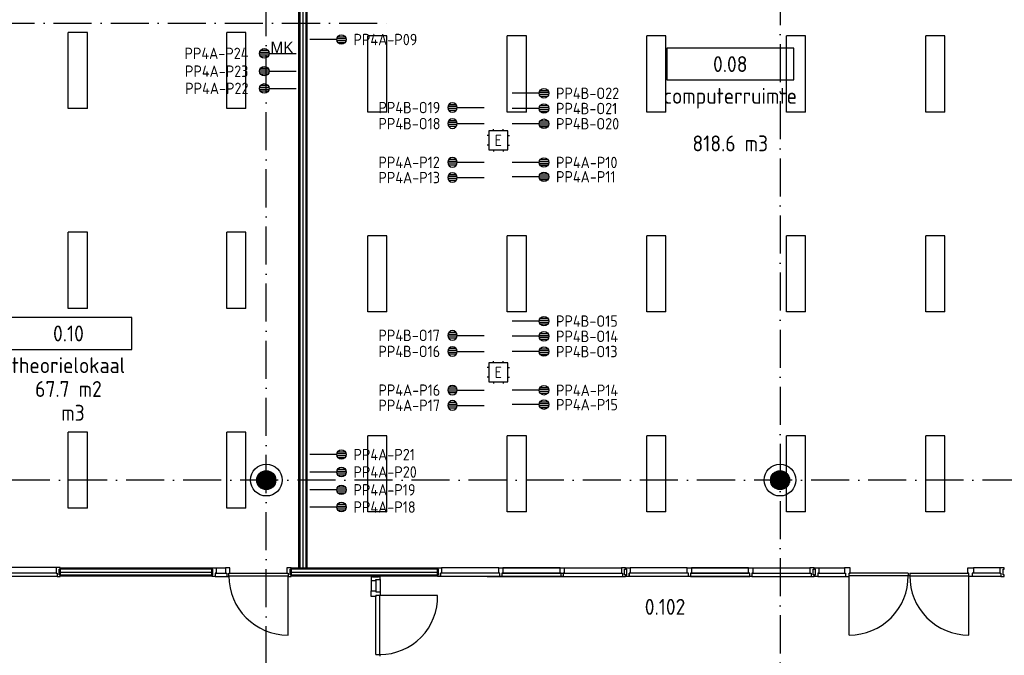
# Model space of a CAD drawing. Header units: millimetres. Extents: x 90707 to 450385, y -1262 to 949019.
# Tile 46 of 60: x 193658 to 209182, y 55048 to 65064. Entities that reach past the tile are written whole.
import ezdxf
from ezdxf.enums import TextEntityAlignment as Align

# ---------------------------------------------------------------- set-up
doc = ezdxf.new("R2010")
doc.units = ezdxf.units.MM
doc.header["$LTSCALE"] = 100
doc.linetypes.add('DASHDOT', pattern=[9, 6, -1.5, 0, -1.5])
doc.layers.get('0').update_dxf_attribs({"linetype": 'CONTINUOUS'})
for name, color, linetype in [('AL$7----_STRAMIEN', 1, 'DASHDOT'), ('AL$8----_HULPKOLOM', 2, 'CONTINUOUS'), ('AL22----_BINNENWAND', 7, 'CONTINUOUS'), ('AL28----_KONSTRUKTIE', 3, 'CONTINUOUS'), ('AL32----_BINNENKOZ', 7, 'CONTINUOUS'), ('AL32----_DRAAIRICHTING', 1, 'CONTINUOUS'), ('ALL-----_REFLIJNEN', 8, 'CONTINUOUS'), ('ALXAA---_GEWBETON', 12, 'CONTINUOUS'), ('ARMATUUR', 8, 'CONTINUOUS'), ('BOUW', 8, 'CONTINUOUS'), ('EB6441--_ATTRIB', 2, 'CONTINUOUS'), ('EB6721--_ATTRIB', 2, 'CONTINUOUS'), ('EL6441--_DATACOM', 3, 'CONTINUOUS'), ('EL6721--_GEB-BEH-AUTO', 3, 'CONTINUOUS'), ('GEBOUWLABEL', 4, 'CONTINUOUS'), ('INHOUD', 7, 'CONTINUOUS'), ('OMSCHRIJVING', 7, 'CONTINUOUS'), ('OPPERVLAK', 7, 'CONTINUOUS'), ('VOLGNUMMER', 7, 'CONTINUOUS')]:
    doc.layers.add(name, color=color, linetype=linetype)
doc.styles.add('1_8', font='ISO', dxfattribs={"height": 1.8})
doc.styles.add('BURO-018', font='BUROFONT.shx', dxfattribs={"height": 180})
doc.styles.get("Standard").update_dxf_attribs({"font": 'iso.shx'})

# ---------------------------------------------------------------- blocks, each defined once
blk = doc.blocks.new('ES4X2')
for p, q in [((-0.45, 1.4), (-0.45, 2.6)), ((-0.15, 1.27), (-0.15, 2.73)), ((0.15, 1.27), (0.15, 2.73)), ((0.45, 1.4), (0.45, 2.6)), ((0, 1.25), (0, -3))]:
    blk.add_line(p, q)
blk.add_circle((0, 2), 0.75)
at = {"style": '1_8', "flags": 8}
for tag, p in [('NUMMER', (1.25, 3.5)), ('CODE', (-1.25, 3.5))]:
    blk.add_attdef(tag, text='', height=1.8, rotation=90, dxfattribs=at).set_placement(p, align=Align.MIDDLE_LEFT)
blk.add_attdef('M_CODE', text='', height=1.8, dxfattribs=at).set_placement((0, 0), align=Align.MIDDLE_CENTER)
blk = doc.blocks.new('ES1116A2')
for p, q in [((-0.75, 1.5), (-0.75, 1.75)), ((0.75, 1.5), (0.75, 1.75)), ((-1.5, 0.75), (-1.75, 0.75)), ((1.5, 0.75), (1.75, 0.75)), ((-1.5, -0.75), (-1.75, -0.75)), ((-0.75, -1.5), (-0.75, -1.75)), ((0.75, -1.5), (0.75, -1.75)), ((1.5, -0.75), (1.75, -0.75))]:
    blk.add_line(p, q)
blk.add_lwpolyline([(-1.5, -1.5), (1.5, -1.5), (1.5, 1.5), (-1.5, 1.5)], close=True)
at = {"style": '1_8'}
for tag, flags, p in [('VERMOGEN', 9, (-2.5, 3.5)), ('GROEP', 8, (0, 3.5)), ('SCHAK', 8, (2.5, 3.5)), ('KAST', 9, (7, 3.5)), ('DOEL', 8, (-2.5, 0))]:
    blk.add_attdef(tag, text='', height=1.8, rotation=90, dxfattribs=dict(at, flags=flags)).set_placement(p, align=Align.MIDDLE_LEFT)
at = {"style": '1_8', "flags": 8}
blk.add_attdef('TAL', text='', height=1.8, rotation=90, dxfattribs=at).set_placement((2.5, 3.5), align=Align.MIDDLE_CENTER)
for tag, p in [('NUMMER', (0, 3)), ('CODE', (0, 0))]:
    blk.add_attdef(tag, text='', height=1.8, dxfattribs=at).set_placement(p, align=Align.MIDDLE)
at = {"style": '1_8', "flags": 9}
blk.add_attdef('M_CODE', text='', height=1.8, dxfattribs=at).set_placement((0, 0), align=Align.MIDDLE_CENTER)
blk = doc.blocks.new('GEBOUWLABEL')
at = {"layer": 'VOLGNUMMER'}
blk.add_lwpolyline([(-4, -1), (4, -1), (4, 1), (-4, 1)], close=True, dxfattribs=at)
at = {"color": 0, "linetype": 'ByBlock', "flags": 1}
for tag, p in [('OPPERVLAKTESOORT', (0.5, 8)), ('TERREIN', (0.5, 6.5)), ('GEBOUW', (0.5, 5)), ('GEBRUIKSFUNCTIE', (0.5, 3.5)), ('BOUWLAAG', (0.5, 2)), ('HOOGTE', (0, -6.5)), ('RUIMTEFUNCTIE', (0, -8))]:
    blk.add_attdef(tag, text='', height=1, dxfattribs=at).set_placement(p, align=Align.MIDDLE_CENTER)
at = {"layer": 'INHOUD', "color": 0, "linetype": 'ByBlock'}
blk.add_attdef('INHOUD', text='', height=1, dxfattribs=at).set_placement((0, -5), align=Align.MIDDLE_CENTER)
at = {"layer": 'OMSCHRIJVING', "color": 0, "linetype": 'ByBlock'}
blk.add_attdef('OMSCHRIJVING', text='', height=1, dxfattribs=at).set_placement((0, -2), align=Align.MIDDLE_CENTER)
at = {"layer": 'OPPERVLAK', "color": 0, "linetype": 'ByBlock'}
blk.add_attdef('OPPERVLAK', text='', height=1, dxfattribs=at).set_placement((0, -3.5), align=Align.MIDDLE_CENTER)
at = {"layer": 'VOLGNUMMER', "color": 0, "linetype": 'ByBlock'}
blk.add_attdef('VOLGNUMMER', text='', height=1, dxfattribs=at).set_placement((0, 0), align=Align.MIDDLE_CENTER)
blk = doc.blocks.new('A$Cca306792')
at = {"layer": 'ALXAA---_GEWBETON'}
h = blk.add_hatch(dxfattribs=at)
h.set_pattern_fill('GEWPBET', color=8, scale=100, angle=90, style=0)
h.set_pattern_definition([(90, (106428.322, 59069.537), (-20, 1e-15), [])])
edge = h.paths.add_edge_path()
edge.add_arc((106428, 59070), 150, 0, 360)
at = {"layer": 'AL$7----_STRAMIEN'}
blk.add_line((80572, 66270), (108418, 66270), dxfattribs=at)
at = {"layer": 'AL$7----_STRAMIEN', "color": 1}
for points in [[(106428, 39965), (106428, 78659)], [(114528, 66841), (114528, 39965)], [(146222, 59070), (2867, 59070)]]:
    blk.add_lwpolyline(points, dxfattribs=at)
at = {"layer": 'AL$8----_HULPKOLOM', "color": 8}
for centre in [(106428, 59070), (114528, 59070)]:
    blk.add_circle(centre, 250, dxfattribs=at)
at = {"layer": 'AL22----_BINNENWAND', "color": 8}
for p, q in [((106943, 57685), (106943, 67081)), ((107068, 67081), (107068, 57685)), ((107068, 57685), (106943, 57685))]:
    blk.add_line(p, q, dxfattribs=at)
at = {"layer": 'AL22----_BINNENWAND', "color": 8, "linetype": 'Continuous'}
for p, q in [((106958, 67081), (106958, 57685)), ((107053, 67081), (107053, 57685)), ((115138, 57690), (115545, 57690)), ((115138, 57605), (115545, 57605)), ((116548, 57602), (116548, 57562)), ((116573, 57602), (116573, 57562)), ((117994, 57690), (117576, 57690)), ((117994, 57602), (117576, 57602)), ((115121, 57551), (115562, 57551)), ((116573, 57562), (116548, 57562)), ((118011, 57551), (117559, 57551))]:
    blk.add_line(p, q, dxfattribs=at)
at = {"layer": 'AL22----_BINNENWAND', "color": 8}
for points in [[(103181, 57560), (105570, 57560), (105570, 57685), (103181, 57685)], [(106821, 57560), (109125, 57560), (109125, 57685), (106821, 57685)]]:
    blk.add_lwpolyline(points, close=True, dxfattribs=at)
at = {"layer": 'AL22----_BINNENWAND', "color": 8, "linetype": 'Continuous'}
for points in [[(103181, 57670), (105570, 57670)], [(106821, 57670), (109125, 57670)], [(115066, 57551), (115066, 57576), (115050, 57576), (115050, 57668), (115066, 57668), (115066, 57690), (114999, 57690), (114999, 57602), (115016, 57602), (115016, 57551), (115066, 57551)], [(115071, 57551), (115071, 57576), (115087, 57576), (115087, 57668), (115071, 57668), (115071, 57690), (115138, 57690), (115138, 57602), (115121, 57602), (115121, 57551), (115071, 57551)], [(115562, 57551), (115618, 57551), (115618, 57602), (115635, 57602), (115635, 57690), (115545, 57690), (115545, 57605), (115562, 57605), (115562, 57551), (115618, 57551)], [(116548, 57602), (115618, 57602)], [(116573, 57602), (117503, 57602)], [(117559, 57551), (117503, 57551), (117503, 57602), (117486, 57602), (117486, 57690), (117576, 57690), (117576, 57602), (117559, 57602), (117559, 57551), (117503, 57551)], [(118061, 57551), (118061, 57576), (118045, 57576), (118045, 57668), (118061, 57668), (118061, 57690), (117994, 57690), (117994, 57602), (118011, 57602), (118011, 57551), (118061, 57551)], [(103181, 57575), (105570, 57575)], [(106821, 57575), (109125, 57575)], [(115618, 56628), (115618, 57562)], [(116548, 57562), (115618, 57562)], [(116573, 57562), (117503, 57562)], [(117503, 56628), (117503, 57562)]]:
    blk.add_lwpolyline(points, dxfattribs=at)
for centre, start, end in [((115618, 57559), 270.0361, 0.2098), ((117504, 57559), 179.7902, 269.9639)]:
    blk.add_arc(centre, 931, start, end, dxfattribs=at)
at = {"layer": 'AL28----_KONSTRUKTIE', "color": 8}
for centre in [(106428, 59070), (114528, 59070)]:
    blk.add_circle(centre, 150, dxfattribs=at)
at = {"layer": 'AL32----_BINNENKOZ', "color": 8}
for p, q in [((109175, 57551), (109175, 57602)), ((110899, 57604), (111294, 57604)), ((112148, 57551), (112148, 57602)), ((113525, 57604), (113920, 57604)), ((108083, 57488), (108083, 57325)), ((108155, 57488), (108155, 57325)), ((108222, 57505), (108222, 57308)), ((109912, 57553), (110341, 57553)), ((110882, 57553), (111311, 57553)), ((113508, 57553), (113937, 57553)), ((108155, 56322), (108220, 56322)), ((108220, 56322), (108220, 56297))]:
    blk.add_line(p, q, dxfattribs=at)
for points in [[(103114, 57692), (102098, 57692)], [(103114, 57604), (102098, 57604)], [(103181, 57553), (103181, 57578), (103165, 57578), (103165, 57667), (103181, 57667), (103181, 57692), (103114, 57692), (103114, 57604), (103131, 57604), (103131, 57553), (103181, 57553)], [(105570, 57551), (105570, 57576), (105586, 57576), (105586, 57668), (105570, 57668), (105570, 57690), (105637, 57690), (105637, 57602), (105620, 57602), (105620, 57551), (105570, 57551)], [(105637, 57690), (105787, 57690)], [(105637, 57602), (105787, 57602)], [(105804, 57551), (105837, 57551), (105837, 57602), (105854, 57602), (105854, 57690), (105787, 57690), (105787, 57602), (105804, 57602), (105804, 57551), (105837, 57551)], [(105837, 57602), (106771, 57602)], [(106821, 57551), (106821, 57576), (106805, 57576), (106805, 57668), (106821, 57668), (106821, 57690), (106754, 57690), (106754, 57602), (106771, 57602), (106771, 57551), (106821, 57551)], [(109125, 57551), (109125, 57576), (109141, 57576), (109141, 57668), (109125, 57668), (109125, 57690), (109192, 57690), (109192, 57602), (109175, 57602), (109175, 57551), (109125, 57551)], [(110092, 57690), (109192, 57690)], [(110092, 57602), (109192, 57602)], [(110109, 57551), (110109, 57602), (110092, 57602), (110092, 57690), (110159, 57690), (110159, 57602), (110142, 57602), (110142, 57551), (110109, 57551)], [(110159, 57690), (111059, 57690)], [(111059, 57690), (110159, 57690)], [(110159, 57690), (111059, 57690)], [(111059, 57690), (110159, 57690)], [(110159, 57602), (111059, 57602)], [(111059, 57602), (110159, 57602)], [(111076, 57551), (111076, 57602), (111059, 57602), (111059, 57690), (111126, 57690), (111126, 57602), (111109, 57602), (111109, 57551), (111076, 57551)], [(111126, 57690), (112026, 57690)], [(111126, 57690), (112026, 57690)], [(111126, 57602), (112026, 57602)], [(112093, 57551), (112093, 57576), (112077, 57576), (112077, 57668), (112093, 57668), (112093, 57690), (112026, 57690), (112026, 57602), (112043, 57602), (112043, 57551), (112093, 57551)], [(112098, 57551), (112098, 57576), (112114, 57576), (112114, 57668), (112098, 57668), (112098, 57690), (112165, 57690), (112165, 57602), (112148, 57602), (112148, 57551), (112098, 57551)], [(113065, 57690), (112165, 57690)], [(113065, 57602), (112165, 57602)], [(113082, 57551), (113082, 57602), (113065, 57602), (113065, 57690), (113132, 57690), (113132, 57602), (113115, 57602), (113115, 57551), (113082, 57551)], [(113132, 57690), (114032, 57690)], [(114032, 57690), (113132, 57690)], [(113132, 57690), (114032, 57690)], [(114032, 57690), (113132, 57690)], [(113132, 57602), (114032, 57602)], [(114032, 57602), (113132, 57602)], [(114049, 57551), (114049, 57602), (114032, 57602), (114032, 57690), (114099, 57690), (114099, 57602), (114082, 57602), (114082, 57551), (114049, 57551)], [(114099, 57690), (114999, 57690)], [(114099, 57690), (114999, 57690)], [(114099, 57602), (114999, 57602)], [(103131, 57553), (102081, 57553)], [(105620, 57551), (105804, 57551)], [(105837, 57562), (106771, 57562)], [(108222, 57555), (108197, 57555), (108197, 57539), (108105, 57539), (108105, 57555), (108083, 57555), (108083, 57488), (108155, 57488), (108155, 57505), (108222, 57505), (108222, 57555)], [(110109, 57551), (109175, 57551)], [(110142, 57551), (111076, 57551)], [(111076, 57551), (110142, 57551)], [(111109, 57551), (112043, 57551)], [(113082, 57551), (112148, 57551)], [(113115, 57551), (114049, 57551)], [(114049, 57551), (113115, 57551)], [(114082, 57551), (115016, 57551)], [(108222, 57308), (108222, 57252), (108155, 57252), (108155, 57235), (108083, 57235), (108083, 57325), (108155, 57325), (108155, 57308), (108222, 57308), (108222, 57252)], [(108155, 56322), (108155, 57252)], [(108220, 56322), (108220, 57252)]]:
    blk.add_lwpolyline(points, dxfattribs=at)
at = {"layer": 'AL32----_DRAAIRICHTING', "color": 8}
for points in [[(106771, 56628), (106771, 57562)], [(109129, 57252), (108220, 57252)]]:
    blk.add_lwpolyline(points, dxfattribs=at)
for centre, radius, start, end in [((106771, 57562), 934, 180, 270), ((108220, 57232), 910, 270.0195, 1.289)]:
    blk.add_arc(centre, radius, start, end, dxfattribs=at)
at = {"layer": 'ALL-----_REFLIJNEN', "color": 8, "linetype": 'Continuous'}
blk.add_line((107006, 67081), (107006, 57685), dxfattribs=at)
for points in [[(103181, 57622), (105570, 57622)], [(106821, 57622), (109125, 57622)]]:
    blk.add_lwpolyline(points, dxfattribs=at)
at = {"layer": 'ALXAA---_GEWBETON', "color": 8}
for p, q in [((114408, 58980), (114408, 59160)), ((114428, 58958), (114428, 59181)), ((114448, 58943), (114448, 59196)), ((114468, 58932), (114468, 59207)), ((114488, 58925), (114488, 59214)), ((114508, 58921), (114508, 59218)), ((114528, 58920), (114528, 59220)), ((114548, 58921), (114548, 59218)), ((114568, 58925), (114568, 59214)), ((114588, 58932), (114588, 59207)), ((114608, 58943), (114608, 59196)), ((114628, 58958), (114628, 59181)), ((114648, 58980), (114648, 59160)), ((114388, 59016), (114388, 59123)), ((114668, 59016), (114668, 59123))]:
    blk.add_line(p, q, dxfattribs=at)
at = {"layer": 'ARMATUUR', "color": 8}
for points in [[(103307, 64926), (103307, 66126)], [(103607, 66126), (103307, 66126)], [(103607, 64926), (103607, 66126)], [(105807, 64926), (105807, 66126)], [(106107, 66126), (105807, 66126)], [(106107, 64926), (106107, 66126)], [(108328, 66070), (108028, 66070)], [(108028, 64870), (108028, 66070)], [(108328, 64870), (108328, 66070)], [(110528, 66070), (110228, 66070)], [(110228, 64870), (110228, 66070)], [(110528, 64870), (110528, 66070)], [(112728, 66070), (112428, 66070)], [(112428, 64870), (112428, 66070)], [(112728, 64870), (112728, 66070)], [(114928, 66070), (114628, 66070)], [(114628, 64870), (114628, 66070)], [(114928, 64870), (114928, 66070)], [(117128, 66070), (116828, 66070)], [(116828, 64870), (116828, 66070)], [(117128, 64870), (117128, 66070)], [(103607, 64926), (103307, 64926)], [(106107, 64926), (105807, 64926)], [(108328, 64870), (108028, 64870)], [(110528, 64870), (110228, 64870)], [(112728, 64870), (112428, 64870)], [(114928, 64870), (114628, 64870)], [(117128, 64870), (116828, 64870)], [(103307, 61776), (103307, 62976)], [(103607, 62976), (103307, 62976)], [(103607, 61776), (103607, 62976)], [(106107, 62976), (105807, 62976)], [(105807, 61776), (105807, 62976)], [(106107, 61776), (106107, 62976)], [(108328, 62920), (108028, 62920)], [(108028, 61720), (108028, 62920)], [(108328, 61720), (108328, 62920)], [(110528, 62920), (110228, 62920)], [(110228, 61720), (110228, 62920)], [(110528, 61720), (110528, 62920)], [(112728, 62920), (112428, 62920)], [(112428, 61720), (112428, 62920)], [(112728, 61720), (112728, 62920)], [(114928, 62920), (114628, 62920)], [(114628, 61720), (114628, 62920)], [(114928, 61720), (114928, 62920)], [(117128, 62920), (116828, 62920)], [(116828, 61720), (116828, 62920)], [(117128, 61720), (117128, 62920)], [(103607, 61776), (103307, 61776)], [(106107, 61776), (105807, 61776)], [(108328, 61720), (108028, 61720)], [(110528, 61720), (110228, 61720)], [(112728, 61720), (112428, 61720)], [(114928, 61720), (114628, 61720)], [(117128, 61720), (116828, 61720)], [(103607, 59826), (103307, 59826)], [(103307, 58626), (103307, 59826)], [(103607, 58626), (103607, 59826)], [(105807, 58626), (105807, 59826)], [(106107, 59826), (105807, 59826)], [(106107, 58626), (106107, 59826)], [(108328, 59770), (108028, 59770)], [(108028, 58570), (108028, 59770)], [(108328, 58570), (108328, 59770)], [(110528, 59770), (110228, 59770)], [(110228, 58570), (110228, 59770)], [(110528, 58570), (110528, 59770)], [(112728, 59770), (112428, 59770)], [(112428, 58570), (112428, 59770)], [(112728, 58570), (112728, 59770)], [(114928, 59770), (114628, 59770)], [(114628, 58570), (114628, 59770)], [(114928, 58570), (114928, 59770)], [(117128, 59770), (116828, 59770)], [(116828, 58570), (116828, 59770)], [(117128, 58570), (117128, 59770)], [(103607, 58626), (103307, 58626)], [(106107, 58626), (105807, 58626)], [(108328, 58570), (108028, 58570)], [(110528, 58570), (110228, 58570)], [(112728, 58570), (112428, 58570)], [(114928, 58570), (114628, 58570)], [(117128, 58570), (116828, 58570)]]:
    blk.add_lwpolyline(points, dxfattribs=at)
at = {"layer": 'GEBOUWLABEL', "color": 8, "xscale": 250, "yscale": 250, "zscale": 250}
for p, values in [((113743, 65626), {'VOLGNUMMER': '0.08', 'OMSCHRIJVING': 'computerruimte', 'INHOUD': '818.6 m3'}), ((103309, 61381), {'VOLGNUMMER': '0.10', 'OMSCHRIJVING': 'theorielokaal', 'OPPERVLAK': '67.7 m2', 'INHOUD': ' m3'})]:
    blk.add_blockref('GEBOUWLABEL', p, dxfattribs=at).add_auto_attribs(values)
at = {"layer": 'BOUW', "color": 1, "style": 'BURO-018'}
blk.add_text('MK', height=180, dxfattribs=at).set_placement((106495, 65798))
at = {"layer": 'VOLGNUMMER', "color": 252, "linetype": 'ByBlock'}
for tag, p in [('0.28', (16187, 74214)), ('0.17', (62961, 72994)), ('0.16', (78893, 73105)), ('0.29', (35887, 72529)), ('0.18', (53124, 64542)), ('0.701', (85482, 63517)), ('0.30', (29366, 63128)), ('0.32', (36092, 63166)), ('0.12', (90689, 63024)), ('0.29A', (33165, 62745)), ('0.27', (17657, 61363)), ('0.30', (38191, 61494)), ('0.19', (61479, 61433)), ('0.14', (89762, 60088)), ('0.33', (45869, 59450)), ('0.15', (73454, 57402)), ('0.25', (28058, 57013)), ('0.801', (112714, 57073)), ('0.18A', (61029, 56759)), ('0.26A', (36299, 54851)), ('0.20', (60895, 53506)), ('0.800', (90980, 50804)), ('0.25A', (73288, 48435)), ('0.21', (58702, 48178)), ('0.300', (94483, 48257)), ('0.24', (35041, 47783)), ('0.102', (87631, 47613)), ('0.203', (95795, 46197)), ('0.26', (18559, 46119)), ('0.802', (68387, 42721)), ('0.204', (95497, 42149)), ('0.07B', (66790, 38909)), ('0.702', (95327, 36513))]:
    blk.add_attdef(tag, text='', height=250, dxfattribs=at).set_placement(p, align=Align.MIDDLE_CENTER)
at = {"layer": 'VOLGNUMMER', "color": 8, "linetype": 'ByBlock'}
blk.add_attdef('0.600', text='', height=250, dxfattribs=at).set_placement((96800, 48300), align=Align.MIDDLE_CENTER)

msp = doc.modelspace()

# ---------------------------------------------------------------- block references
at = {"layer": 'EL6441--_DATACOM'}
ref = msp.add_blockref('A$Cca306792', (91118, -1262), dxfattribs=at)
ref.add_attrib('0.801', '0.102', dxfattribs={"layer": 'VOLGNUMMER', "color": 252, "linetype": 'ByBlock', "height": 250}).set_placement((203833, 55811), align=Align.MIDDLE_CENTER)
ref = msp.add_blockref('ES4X2', (198531, 64751), dxfattribs=dict(at, xscale=100, yscale=100, zscale=100, rotation=270))
ref.add_attrib('CODE', 'PP4A-P09', dxfattribs={"layer": 'EB6441--_ATTRIB', "color": 1, "height": 180, "style": '1_8', "flags": 8}).set_placement((198921, 64751), align=Align.MIDDLE_LEFT)
ref = msp.add_blockref('ES4X2', (197715, 64533), dxfattribs=dict(at, xscale=100, yscale=100, zscale=100, rotation=90))
ref.add_attrib('CODE', 'PP4A-P24', dxfattribs={"layer": 'EB6441--_ATTRIB', "color": 1, "height": 180, "style": '1_8', "flags": 8}).set_placement((197265, 64533), align=Align.MIDDLE_RIGHT)
ref = msp.add_blockref('ES4X2', (197715, 64252), dxfattribs=dict(at, xscale=100, yscale=100, zscale=100, rotation=90))
ref.add_attrib('CODE', 'PP4A-P23', dxfattribs={"layer": 'EB6441--_ATTRIB', "color": 1, "height": 180, "style": '1_8', "flags": 8}).set_placement((197265, 64252), align=Align.MIDDLE_RIGHT)
ref = msp.add_blockref('ES4X2', (197715, 63981), dxfattribs=dict(at, xscale=100, yscale=100, zscale=100, rotation=90))
ref.add_attrib('CODE', 'PP4A-P22', dxfattribs={"layer": 'EB6441--_ATTRIB', "color": 1, "height": 180, "style": '1_8', "flags": 8}).set_placement((197265, 63981), align=Align.MIDDLE_RIGHT)
ref = msp.add_blockref('ES4X2', (201724, 63904), dxfattribs=dict(at, xscale=100, yscale=100, zscale=100, rotation=270))
ref.add_attrib('CODE', 'PP4B-O22', dxfattribs={"layer": 'EB6441--_ATTRIB', "color": 1, "height": 180, "style": '1_8', "flags": 8}).set_placement((202114, 63904), align=Align.MIDDLE_LEFT)
ref = msp.add_blockref('ES4X2', (200681, 63679), dxfattribs=dict(at, xscale=-100, yscale=100, zscale=100, rotation=90))
ref.add_attrib('CODE', 'PP4B-O19', dxfattribs={"layer": 'EB6441--_ATTRIB', "color": 1, "height": 180, "style": '1_8', "flags": 8}).set_placement((199314, 63679), align=Align.MIDDLE_LEFT)
ref = msp.add_blockref('ES4X2', (201724, 63664), dxfattribs=dict(at, xscale=100, yscale=100, zscale=100, rotation=270))
ref.add_attrib('CODE', 'PP4B-O21', dxfattribs={"layer": 'EB6441--_ATTRIB', "color": 1, "height": 180, "style": '1_8', "flags": 8}).set_placement((202114, 63664), align=Align.MIDDLE_LEFT)
ref = msp.add_blockref('ES4X2', (200681, 63426), dxfattribs=dict(at, xscale=-100, yscale=100, zscale=100, rotation=90))
ref.add_attrib('CODE', 'PP4B-O18', dxfattribs={"layer": 'EB6441--_ATTRIB', "color": 1, "height": 180, "style": '1_8', "flags": 8}).set_placement((199314, 63426), align=Align.MIDDLE_LEFT)
ref = msp.add_blockref('ES4X2', (201724, 63424), dxfattribs=dict(at, xscale=100, yscale=100, zscale=100, rotation=270))
ref.add_attrib('CODE', 'PP4B-O20', dxfattribs={"layer": 'EB6441--_ATTRIB', "color": 1, "height": 180, "style": '1_8', "flags": 8}).set_placement((202114, 63424), align=Align.MIDDLE_LEFT)
ref = msp.add_blockref('ES4X2', (200681, 62816), dxfattribs=dict(at, xscale=-100, yscale=100, zscale=100, rotation=90))
ref.add_attrib('CODE', 'PP4A-P12', dxfattribs={"layer": 'EB6441--_ATTRIB', "color": 1, "height": 180, "style": '1_8', "flags": 8}).set_placement((199314, 62816), align=Align.MIDDLE_LEFT)
ref = msp.add_blockref('ES4X2', (201724, 62814), dxfattribs=dict(at, xscale=100, yscale=100, zscale=100, rotation=270))
ref.add_attrib('CODE', 'PP4A-P10', dxfattribs={"layer": 'EB6441--_ATTRIB', "color": 1, "height": 180, "style": '1_8', "flags": 8}).set_placement((202114, 62814), align=Align.MIDDLE_LEFT)
ref = msp.add_blockref('ES4X2', (200681, 62576), dxfattribs=dict(at, xscale=-100, yscale=100, zscale=100, rotation=90))
ref.add_attrib('CODE', 'PP4A-P13', dxfattribs={"layer": 'EB6441--_ATTRIB', "color": 1, "height": 180, "style": '1_8', "flags": 8}).set_placement((199314, 62576), align=Align.MIDDLE_LEFT)
ref = msp.add_blockref('ES4X2', (201724, 62588), dxfattribs=dict(at, xscale=100, yscale=100, zscale=100, rotation=270))
ref.add_attrib('CODE', 'PP4A-P11', dxfattribs={"layer": 'EB6441--_ATTRIB', "color": 1, "height": 180, "style": '1_8', "flags": 8}).set_placement((202114, 62588), align=Align.MIDDLE_LEFT)
ref = msp.add_blockref('ES4X2', (201724, 60314), dxfattribs=dict(at, xscale=100, yscale=100, zscale=100, rotation=270))
ref.add_attrib('CODE', 'PP4B-O15', dxfattribs={"layer": 'EB6441--_ATTRIB', "color": 1, "height": 180, "style": '1_8', "flags": 8}).set_placement((202114, 60314), align=Align.MIDDLE_LEFT)
ref = msp.add_blockref('ES4X2', (200681, 60089), dxfattribs=dict(at, xscale=-100, yscale=100, zscale=100, rotation=90))
ref.add_attrib('CODE', 'PP4B-O17', dxfattribs={"layer": 'EB6441--_ATTRIB', "color": 1, "height": 180, "style": '1_8', "flags": 8}).set_placement((199314, 60089), align=Align.MIDDLE_LEFT)
ref = msp.add_blockref('ES4X2', (201724, 60074), dxfattribs=dict(at, xscale=100, yscale=100, zscale=100, rotation=270))
ref.add_attrib('CODE', 'PP4B-O14', dxfattribs={"layer": 'EB6441--_ATTRIB', "color": 1, "height": 180, "style": '1_8', "flags": 8}).set_placement((202114, 60074), align=Align.MIDDLE_LEFT)
ref = msp.add_blockref('ES4X2', (200681, 59836), dxfattribs=dict(at, xscale=-100, yscale=100, zscale=100, rotation=90))
ref.add_attrib('CODE', 'PP4B-O16', dxfattribs={"layer": 'EB6441--_ATTRIB', "color": 1, "height": 180, "style": '1_8', "flags": 8}).set_placement((199314, 59836), align=Align.MIDDLE_LEFT)
ref = msp.add_blockref('ES4X2', (201724, 59834), dxfattribs=dict(at, xscale=100, yscale=100, zscale=100, rotation=270))
ref.add_attrib('CODE', 'PP4B-O13', dxfattribs={"layer": 'EB6441--_ATTRIB', "color": 1, "height": 180, "style": '1_8', "flags": 8}).set_placement((202114, 59834), align=Align.MIDDLE_LEFT)
ref = msp.add_blockref('ES4X2', (200681, 59226), dxfattribs=dict(at, xscale=-100, yscale=100, zscale=100, rotation=90))
ref.add_attrib('CODE', 'PP4A-P16', dxfattribs={"layer": 'EB6441--_ATTRIB', "color": 1, "height": 180, "style": '1_8', "flags": 8}).set_placement((199314, 59226), align=Align.MIDDLE_LEFT)
ref = msp.add_blockref('ES4X2', (201724, 59224), dxfattribs=dict(at, xscale=100, yscale=100, zscale=100, rotation=270))
ref.add_attrib('CODE', 'PP4A-P14', dxfattribs={"layer": 'EB6441--_ATTRIB', "color": 1, "height": 180, "style": '1_8', "flags": 8}).set_placement((202114, 59224), align=Align.MIDDLE_LEFT)
ref = msp.add_blockref('ES4X2', (200681, 58986), dxfattribs=dict(at, xscale=-100, yscale=100, zscale=100, rotation=90))
ref.add_attrib('CODE', 'PP4A-P17', dxfattribs={"layer": 'EB6441--_ATTRIB', "color": 1, "height": 180, "style": '1_8', "flags": 8}).set_placement((199314, 58986), align=Align.MIDDLE_LEFT)
ref = msp.add_blockref('ES4X2', (201724, 58998), dxfattribs=dict(at, xscale=100, yscale=100, zscale=100, rotation=270))
ref.add_attrib('CODE', 'PP4A-P15', dxfattribs={"layer": 'EB6441--_ATTRIB', "color": 1, "height": 180, "style": '1_8', "flags": 8}).set_placement((202114, 58998), align=Align.MIDDLE_LEFT)
ref = msp.add_blockref('ES4X2', (198531, 58211), dxfattribs=dict(at, xscale=100, yscale=100, zscale=100, rotation=270))
ref.add_attrib('CODE', 'PP4A-P21', dxfattribs={"layer": 'EB6441--_ATTRIB', "color": 1, "height": 180, "style": '1_8', "flags": 8}).set_placement((198921, 58211), align=Align.MIDDLE_LEFT)
ref = msp.add_blockref('ES4X2', (198531, 57936), dxfattribs=dict(at, xscale=100, yscale=100, zscale=100, rotation=270))
ref.add_attrib('CODE', 'PP4A-P20', dxfattribs={"layer": 'EB6441--_ATTRIB', "color": 1, "height": 180, "style": '1_8', "flags": 8}).set_placement((198921, 57936), align=Align.MIDDLE_LEFT)
ref = msp.add_blockref('ES4X2', (198531, 57655), dxfattribs=dict(at, xscale=100, yscale=100, zscale=100, rotation=270))
ref.add_attrib('CODE', 'PP4A-P19', dxfattribs={"layer": 'EB6441--_ATTRIB', "color": 1, "height": 180, "style": '1_8', "flags": 8}).set_placement((198921, 57655), align=Align.MIDDLE_LEFT)
ref = msp.add_blockref('ES4X2', (198531, 57384), dxfattribs=dict(at, xscale=100, yscale=100, zscale=100, rotation=270))
ref.add_attrib('CODE', 'PP4A-P18', dxfattribs={"layer": 'EB6441--_ATTRIB', "color": 1, "height": 180, "style": '1_8', "flags": 8}).set_placement((198921, 57384), align=Align.MIDDLE_LEFT)
at = {"layer": 'EL6721--_GEB-BEH-AUTO'}
ref = msp.add_blockref('ES1116A2', (201204, 63162), dxfattribs=dict(at, xscale=100, yscale=100, zscale=100))
ref.add_attrib('CODE', 'E', dxfattribs={"layer": 'EB6721--_ATTRIB', "color": 1, "height": 180, "style": '1_8', "flags": 8}).set_placement((201204, 63162), align=Align.MIDDLE)
ref = msp.add_blockref('ES1116A2', (201204, 59507), dxfattribs=dict(at, xscale=100, yscale=100, zscale=100))
ref.add_attrib('CODE', 'E', dxfattribs={"layer": 'EB6721--_ATTRIB', "color": 1, "height": 180, "style": '1_8', "flags": 8}).set_placement((201204, 59507), align=Align.MIDDLE)

doc.saveas('drawing.dxf')
